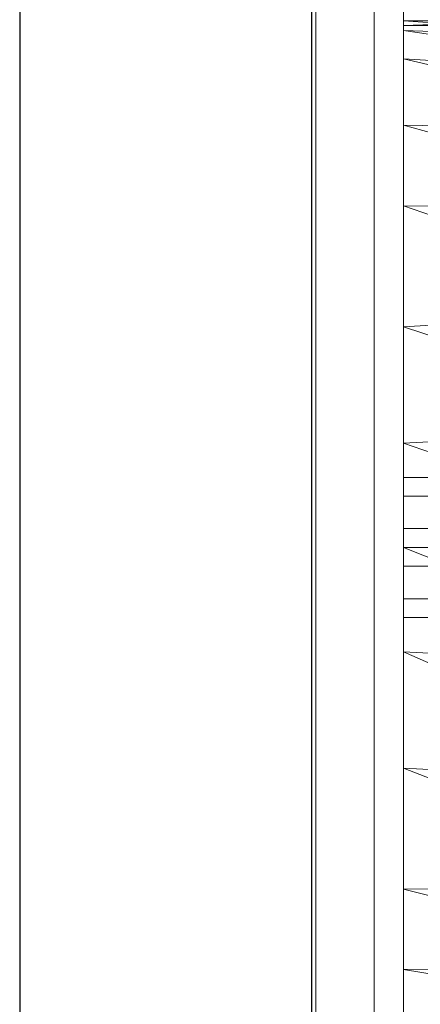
# Model space of a CAD drawing. Header units: metres. Extents: x 397.7 to 427.5, y 12.7 to 28.4.
# Tile 22 of 74: x 404.337 to 404.474, y 26.38 to 26.717. Entities that reach past the tile are written whole.
import ezdxf

# ---------------------------------------------------------------- set-up
doc = ezdxf.new("R2010")
doc.units = ezdxf.units.M
for name, color, linetype, lineweight in [('02_MOBILIARIO', 7, 'Continuous', 18), ('A-DETL-____-MBND', 7, 'Continuous', 18), ('A-GENM-____-OTLN', 7, 'Continuous', 18), ('A-WALL-____-MCUT', 7, 'Continuous', 25), ('A-WALL-____-OTLN', 7, 'Continuous', 25)]:
    doc.layers.add(name, color=color, linetype=linetype, lineweight=lineweight)

# ---------------------------------------------------------------- blocks, each defined once
blk = doc.blocks.new('Family - Rentamans P2-152946-05_PCI_P2')
at = {"layer": 'A-DETL-____-MBND', "color": 253, "true_color": 0xaaaaaa}
for p, q in [((0, 0.36146), (0, 0.36526)), ((0, 0.36526), (0, 0.36308)), ((0.10273, 0.3648), (0, 0.36146)), ((0, 0.36308), (0, 0.35983)), ((0.10273, 0.36283), (0, 0.36308)), ((0, 0.36308), (0.10273, 0.35585)), ((0.10273, 0.36141), (0, 0.36146)), ((0, 0.36146), (0, 0.00406)), ((0, 0.35983), (0, 0.35008)), ((0.10273, 0.35585), (0, 0.35983)), ((0, 0.35983), (0.10273, 0.34405)), ((0, 0.35008), (0, 0.32734)), ((0.10273, 0.34405), (0, 0.35008)), ((0, 0.35008), (0.10273, 0.32574)), ((0, 0.32734), (0, 0.29972)), ((0.10273, 0.32574), (0, 0.32734)), ((0, 0.32734), (0.10273, 0.29924)), ((0, 0.29972), (0, 0.2583)), ((0.10273, 0.29924), (0, 0.29972)), ((0, 0.29972), (0.10273, 0.26415)), ((0.10273, 0.26415), (0, 0.2583)), ((0, 0.2583), (0, 0.2185)), ((0, 0.2583), (0.10273, 0.22395)), ((0.10273, 0.22395), (0, 0.2185)), ((0, 0.2185), (0, 0.18276)), ((0, 0.2185), (0.10273, 0.18276)), ((0, 0.20033), (0, 0.20676)), ((0, 0.20676), (0.02, 0.20676)), ((0, 0.20676), (0.02, 0.20676)), ((0, 0.20676), (0, 0.20033)), ((0, 0.20033), (0, 0.18919)), ((0.02, 0.20033), (0, 0.20033)), ((0, 0.18919), (0, 0.20033)), ((0, 0.20033), (0.02, 0.20033)), ((0, 0.18919), (0.02, 0.18919)), ((0, 0.18919), (0, 0.17633)), ((0, 0.17633), (0, 0.18919)), ((0, 0.18919), (0.02, 0.18919)), ((0, 0.18276), (0, 0.14702)), ((0, 0.18276), (0.10273, 0.14157)), ((0.10273, 0.18276), (0, 0.18276)), ((0, 0.17633), (0.02, 0.17633)), ((0, 0.17633), (0, 0.16519)), ((0, 0.16519), (0, 0.17633)), ((0, 0.17633), (0.02, 0.17633)), ((0, 0.16519), (0.02, 0.16519)), ((0, 0.16519), (0, 0.15876)), ((0, 0.15876), (0, 0.16519)), ((0, 0.16519), (0.02, 0.16519)), ((0, 0.15876), (0.02, 0.15876)), ((0, 0.15876), (0.02, 0.15876)), ((0, 0.14702), (0, 0.10722)), ((0.10273, 0.14157), (0, 0.14702)), ((0, 0.14702), (0.10273, 0.10137)), ((0, 0.10722), (0, 0.06579)), ((0.10273, 0.10137), (0, 0.10722)), ((0, 0.10722), (0.10273, 0.06628)), ((0.10273, 0.06628), (0, 0.06579)), ((0, 0.06579), (0, 0.03818)), ((0, 0.06579), (0.10273, 0.03978)), ((0.10273, 0.03978), (0, 0.03818)), ((0, 0.03818), (0, 0.01543)), ((0, 0.03818), (0.10273, 0.02147))]:
    blk.add_line(p, q, dxfattribs=at)
blk = doc.blocks.new('Family - LONDR55-XX_ZZ-ARQ-CAA-M3D-Londres55-152769-05_PCI_P2')
at = {"layer": 'A-GENM-____-OTLN', "color": 253, "true_color": 0xaaaaaa}
for p, q in [((0.6, 0.03), (0, 0.03)), ((0.6, 0.03), (0, 0.03)), ((0.6, 0.01), (0, 0.01)), ((0, 0.01), (0.6, 0.01)), ((0, 0.01), (0.6, 0.01)), ((0, 0.01), (0.6, 0.01)), ((0, 0), (0.6, 0)), ((0.6, 0), (0, 0))]:
    blk.add_line(p, q, dxfattribs=at)
blk = doc.blocks.new('Family - Mirall P2-152966-05_PCI_P2')
blk.add_blockref('Family - LONDR55-XX_ZZ-ARQ-CAA-M3D-Londres55-152769-05_PCI_P2', (0, 0))
blk = doc.blocks.new('Family - Evans P2-153146-05_PCI_P2')
at = {"layer": 'A-WALL-____-MCUT', "color": 253, "true_color": 0xaaaaaa}
for p, q in [((4.54879, 0.1), (0, 0.1)), ((0, 0), (4.54879, 0))]:
    blk.add_line(p, q, dxfattribs=at)
at = {"layer": 'A-WALL-____-OTLN', "color": 253, "true_color": 0xaaaaaa}
for p, q in [((4.54879, 0.1), (0, 0.1)), ((0, 0), (4.54879, 0))]:
    blk.add_line(p, q, dxfattribs=at)
at = {"layer": 'A-WALL-____-OTLN', "color": 253, "lineweight": 18, "true_color": 0xaaaaaa}
blk.add_line((0, 0), (4.54879, 0), dxfattribs=at)
blk = doc.blocks.new('LONDR55-XX_ZZ-ARQ-CAA-M3D-Londres55_ifc-1-05_PCI_P2')
at = {"layer": '02_MOBILIARIO', "color": 253, "lineweight": 18, "true_color": 0xaaaaaa}
blk.add_blockref('Family - Rentamans P2-152946-05_PCI_P2', (404.46838, 26.35391), dxfattribs=at)
at = {"layer": 'A-GENM-____-OTLN', "color": 253, "lineweight": 18, "true_color": 0xaaaaaa, "rotation": 90}
blk.add_blockref('Family - Mirall P2-152966-05_PCI_P2', (404.46831, 26.22386), dxfattribs=at)
at = {"layer": 'A-WALL-____-OTLN', "color": 253, "lineweight": 18, "true_color": 0xaaaaaa, "rotation": 90}
blk.add_blockref('Family - Evans P2-153146-05_PCI_P2', (404.43698, 23.51946), dxfattribs=at)

msp = doc.modelspace()

# ---------------------------------------------------------------- block references
at = {"lineweight": 5}
msp.add_blockref('LONDR55-XX_ZZ-ARQ-CAA-M3D-Londres55_ifc-1-05_PCI_P2', (0, 0), dxfattribs=at)

doc.saveas('drawing.dxf')
